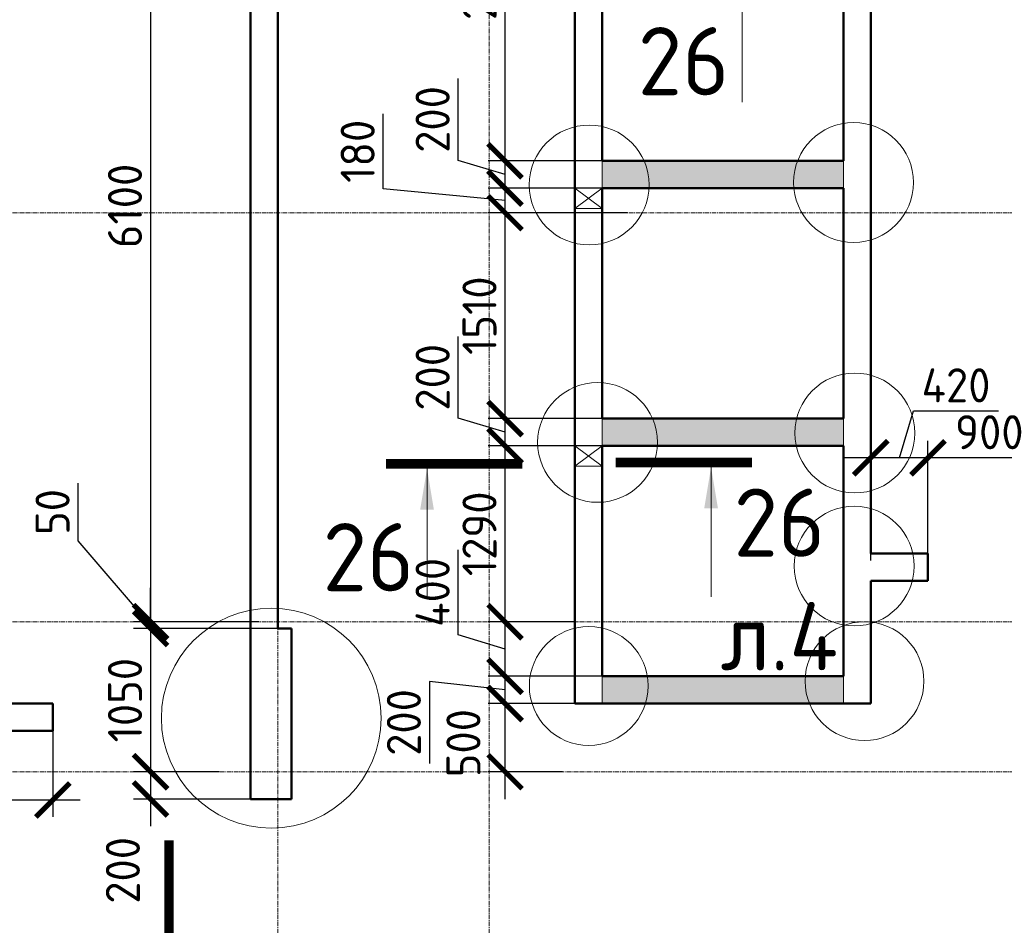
# Model space of a CAD drawing. Header units: millimetres. Extents: x 376598 to 1249954, y -318491 to -22134.
# Tile 47 of 256: x 469109 to 476332, y -128535 to -121893. Entities that reach past the tile are written whole.
import ezdxf

# ---------------------------------------------------------------- set-up
doc = ezdxf.new("R2010")
doc.units = ezdxf.units.MM
doc.linetypes.add('______5', pattern=[1100, 800, -100, 100, -100])
doc.linetypes.add('осевая', pattern=[50.8, 31.75, -6.35, 6.35, -6.35])
for name, color, linetype, lineweight in [('Конструкции 0.5', 5, 'Continuous', 50), ('Надписи', 200, 'Continuous', 18), ('Оси', 40, '______5', 18), ('РАЗМЕРЫ', 1, 'Continuous', 9), ('Узлы', 7, 'Continuous', 0)]:
    doc.layers.add(name, color=color, linetype=linetype, lineweight=lineweight)
doc.styles.add('GOST-2.304_Type-B', font='GOST_Common.ttf')
doc.dimstyles.new('СПДС', dxfattribs={"dimscale": 100, "dimtxt": 2.5, "dimasz": 2.5, "dimexe": 1.25, "dimexo": 0, "dimtad": 1, "dimdec": 0, "dimtxsty": 'GOST-2.304_Type-B', "dimblk": 'ARCHTICK', "dimcen": 2.5, "dimdle": 2, "dimadec": 0, "dimazin": 2, "dimtfac": 0.75, "dimtdec": 0, "dimtmove": 1, "dimatfit": 3, "dimfxl": 1, "dimtolj": 1, "dimarcsym": 1})

# ---------------------------------------------------------------- blocks, each defined once
blk = doc.blocks.new('оси 2.2-2.3')
at = {"layer": 'Оси', "color": 16, "linetype": 'осевая', "lineweight": 0, "transparency": 33554687}
for p, q in [((494304.9, -104267.9), (494304.9, -134893.5)), ((495854.9, -104267.9), (495854.9, -134893.5)), ((468076.3, -113595.4), (524372.9, -113595.4)), ((468076.3, -116595.4), (524372.9, -116595.4)), ((468076.3, -117695.4), (524372.9, -117695.4))]:
    blk.add_line(p, q, dxfattribs=at)
blk = doc.blocks.new('_ArchTick')
at = {"color": 0, "linetype": 'ByBlock', "const_width": 0.15}
blk.add_lwpolyline([(-0.5, -0.5), (0.5, 0.5)], dxfattribs=at)
blk = doc.blocks.new('*D185')
at = {"layer": 'DEFPOINTS', "color": 0, "lineweight": 0, "transparency": 16777216}
for p in [(469352, -127108.7), (468102, -127276.1), (469352, -127615.4)]:
    blk.add_point(p, dxfattribs=at)
at = {"layer": 'РАЗМЕРЫ', "color": 0, "lineweight": -2, "transparency": 16777216}
for p, q in [((469352, -127108.7), (469352, -127740.4)), ((468102, -127276.1), (468102, -127740.4)), ((467902, -127615.4), (469552, -127615.4))]:
    blk.add_line(p, q, dxfattribs=at)
at = {"layer": 'РАЗМЕРЫ', "color": 0, "lineweight": -2, "transparency": 16777216, "xscale": 250, "yscale": 250, "zscale": 250, "rotation": 180}
blk.add_blockref('_ArchTick', (468102, -127615.4), dxfattribs=at)
at = {"layer": 'РАЗМЕРЫ', "color": 0, "lineweight": -2, "transparency": 16777216, "xscale": 250, "yscale": 250, "zscale": 250}
blk.add_blockref('_ArchTick', (469352, -127615.4), dxfattribs=at)
at = {"layer": 'РАЗМЕРЫ', "color": 0, "lineweight": 0, "transparency": 16777216, "insert": (468727, -127427.9), "char_height": 250, "attachment_point": 5, "style": 'GOST-2.304_Type-B'}
blk.add_mtext('\\A1;1250', dxfattribs=at)
blk = doc.blocks.new('*D281')
at = {"layer": 'DEFPOINTS', "color": 0, "lineweight": 0, "transparency": 16777216}
for p in [(469948.4, -120208.7, -200), (470069, -126308.7), (470863.5, -126308.7, -560)]:
    blk.add_point(p, dxfattribs=at)
at = {"layer": 'РАЗМЕРЫ', "color": 0, "lineweight": -2, "transparency": 16777216}
for p, q in [((470069, -120008.7), (470069, -126508.7)), ((469948.4, -120208.7), (470194, -120208.7)), ((470863.5, -126308.7), (469944, -126308.7))]:
    blk.add_line(p, q, dxfattribs=at)
at = {"layer": 'РАЗМЕРЫ', "color": 0, "lineweight": -2, "transparency": 16777216, "xscale": 250, "yscale": 250, "zscale": 250}
for p, rotation in [((470069, -120208.7), 90), ((470069, -126308.7), 270)]:
    blk.add_blockref('_ArchTick', p, dxfattribs=dict(at, rotation=rotation))
at = {"layer": 'РАЗМЕРЫ', "color": 0, "lineweight": 0, "transparency": 16777216, "insert": (469881.5, -123258.7), "char_height": 250, "attachment_point": 5, "rotation": 90, "style": 'GOST-2.304_Type-B'}
blk.add_mtext('\\A1;6100', dxfattribs=at)
blk = doc.blocks.new('*D282')
at = {"layer": 'DEFPOINTS', "color": 0, "lineweight": 0, "transparency": 16777216}
for p in [(471002, -126358.7, -200), (470069, -127408.7), (470575, -127408.7, -560)]:
    blk.add_point(p, dxfattribs=at)
at = {"layer": 'РАЗМЕРЫ', "color": 0, "lineweight": -2, "transparency": 16777216}
for p, q in [((470069, -126158.7), (470069, -127608.7)), ((471002, -126358.7), (469944, -126358.7)), ((470575, -127408.7), (469944, -127408.7))]:
    blk.add_line(p, q, dxfattribs=at)
at = {"layer": 'РАЗМЕРЫ', "color": 0, "lineweight": -2, "transparency": 16777216, "xscale": 250, "yscale": 250, "zscale": 250}
for p, rotation in [((470069, -126358.7), 90), ((470069, -127408.7), 270)]:
    blk.add_blockref('_ArchTick', p, dxfattribs=dict(at, rotation=rotation))
at = {"layer": 'РАЗМЕРЫ', "color": 0, "lineweight": 0, "transparency": 16777216, "insert": (469881.5, -126883.7), "char_height": 250, "attachment_point": 5, "rotation": 90, "style": 'GOST-2.304_Type-B'}
blk.add_mtext('\\A1;1050', dxfattribs=at)
blk = doc.blocks.new('*D283')
at = {"layer": 'DEFPOINTS', "color": 0, "lineweight": 0, "transparency": 16777216}
for p in [(470575, -127408.7, -560), (470069, -127608.7), (470802, -127608.7, -200)]:
    blk.add_point(p, dxfattribs=at)
at = {"layer": 'РАЗМЕРЫ', "color": 0, "lineweight": -2, "transparency": 16777216}
for p, q in [((470069, -127208.7), (470069, -127808.7)), ((470575, -127408.7), (469944, -127408.7)), ((470802, -127608.7), (469944, -127608.7))]:
    blk.add_line(p, q, dxfattribs=at)
at = {"layer": 'РАЗМЕРЫ', "color": 0, "lineweight": -2, "transparency": 16777216, "xscale": 250, "yscale": 250, "zscale": 250}
for p, rotation in [((470069, -127408.7), 90), ((470069, -127608.7), 270)]:
    blk.add_blockref('_ArchTick', p, dxfattribs=dict(at, rotation=rotation))
at = {"layer": 'РАЗМЕРЫ', "color": 0, "lineweight": 0, "transparency": 16777216, "insert": (469866, -128131.9), "char_height": 250, "attachment_point": 5, "rotation": 90, "style": 'GOST-2.304_Type-B'}
blk.add_mtext('\\A1;200', dxfattribs=at)
blk = doc.blocks.new('*D285')
at = {"layer": 'DEFPOINTS', "color": 0, "lineweight": 0, "transparency": 16777216}
for p in [(472669.5, -126908.7), (473363.8, -126908.7, -200), (473092, -127408.7, -560)]:
    blk.add_point(p, dxfattribs=at)
at = {"layer": 'РАЗМЕРЫ', "color": 0, "lineweight": -2, "transparency": 16777216}
for p, q in [((472669.5, -127608.7), (472669.5, -126708.7)), ((473363.8, -126908.7), (472544.5, -126908.7)), ((473092, -127408.7), (472544.5, -127408.7))]:
    blk.add_line(p, q, dxfattribs=at)
at = {"layer": 'РАЗМЕРЫ', "color": 0, "lineweight": -2, "transparency": 16777216, "xscale": 250, "yscale": 250, "zscale": 250}
for p, rotation in [((472669.5, -126908.7), 90), ((472669.5, -127408.7), 270)]:
    blk.add_blockref('_ArchTick', p, dxfattribs=dict(at, rotation=rotation))
at = {"layer": 'РАЗМЕРЫ', "color": 0, "lineweight": 0, "transparency": 16777216, "insert": (472364.3, -127198.9), "char_height": 250, "attachment_point": 5, "rotation": 90, "style": 'GOST-2.304_Type-B'}
blk.add_mtext('\\A1;500', dxfattribs=at)
blk = doc.blocks.new('*D286')
at = {"layer": 'DEFPOINTS', "color": 0, "lineweight": 0, "transparency": 16777216}
for p in [(472669.5, -126708.7), (473391.7, -126708.7, -200), (473363.8, -126908.7, -200)]:
    blk.add_point(p, dxfattribs=at)
at = {"layer": 'РАЗМЕРЫ', "color": 0, "lineweight": -2, "transparency": 16777216}
for p, q in [((472669.5, -127108.7), (472669.5, -126508.7)), ((472669.5, -126808.7), (472114.8, -126747.3)), ((472114.8, -126747.3), (472114.8, -127347.3)), ((473391.7, -126708.7), (472544.5, -126708.7)), ((473363.8, -126908.7), (472544.5, -126908.7))]:
    blk.add_line(p, q, dxfattribs=at)
at = {"layer": 'РАЗМЕРЫ', "color": 0, "lineweight": -2, "transparency": 16777216, "xscale": 250, "yscale": 250, "zscale": 250}
for p, rotation in [((472669.5, -126708.7), 90), ((472669.5, -126908.7), 270)]:
    blk.add_blockref('_ArchTick', p, dxfattribs=dict(at, rotation=rotation))
at = {"layer": 'РАЗМЕРЫ', "color": 0, "lineweight": 0, "transparency": 16777216, "insert": (471927.3, -127047.3), "char_height": 250, "attachment_point": 5, "rotation": 90, "style": 'GOST-2.304_Type-B'}
blk.add_mtext('\\A1;200', dxfattribs=at)
blk = doc.blocks.new('*D287')
at = {"layer": 'DEFPOINTS', "color": 0, "lineweight": 0, "transparency": 16777216}
for p in [(472669.5, -126308.7), (473182, -126308.7, -560), (473391.7, -126708.7, -200)]:
    blk.add_point(p, dxfattribs=at)
at = {"layer": 'РАЗМЕРЫ', "color": 0, "lineweight": -2, "transparency": 16777216}
for p, q in [((472325.8, -126405.6), (472325.8, -125780.6)), ((472669.5, -126908.7), (472669.5, -126108.7)), ((473182, -126308.7), (472544.5, -126308.7)), ((472669.5, -126508.7), (472325.8, -126405.6)), ((473391.7, -126708.7), (472544.5, -126708.7))]:
    blk.add_line(p, q, dxfattribs=at)
at = {"layer": 'РАЗМЕРЫ', "color": 0, "lineweight": -2, "transparency": 16777216, "xscale": 250, "yscale": 250, "zscale": 250}
for p, rotation in [((472669.5, -126308.7), 90), ((472669.5, -126708.7), 270)]:
    blk.add_blockref('_ArchTick', p, dxfattribs=dict(at, rotation=rotation))
at = {"layer": 'РАЗМЕРЫ', "color": 0, "lineweight": 0, "transparency": 16777216, "insert": (472138.3, -126093.1), "char_height": 250, "attachment_point": 5, "rotation": 90, "style": 'GOST-2.304_Type-B'}
blk.add_mtext('\\A1;400', dxfattribs=at)
blk = doc.blocks.new('*D288')
at = {"layer": 'DEFPOINTS', "color": 0, "lineweight": 0, "transparency": 16777216}
for p in [(472669.5, -125018.7), (473471.8, -125018.7, -200), (473181.8, -126308.7, -200)]:
    blk.add_point(p, dxfattribs=at)
at = {"layer": 'РАЗМЕРЫ', "color": 0, "lineweight": -2, "transparency": 16777216}
for p, q in [((472669.5, -126508.7), (472669.5, -124818.7)), ((473471.8, -125018.7), (472544.5, -125018.7)), ((473181.8, -126308.7), (472544.5, -126308.7))]:
    blk.add_line(p, q, dxfattribs=at)
at = {"layer": 'РАЗМЕРЫ', "color": 0, "lineweight": -2, "transparency": 16777216, "xscale": 250, "yscale": 250, "zscale": 250}
for p, rotation in [((472669.5, -125018.7), 90), ((472669.5, -126308.7), 270)]:
    blk.add_blockref('_ArchTick', p, dxfattribs=dict(at, rotation=rotation))
at = {"layer": 'РАЗМЕРЫ', "color": 0, "lineweight": 0, "transparency": 16777216, "insert": (472482, -125663.7), "char_height": 250, "attachment_point": 5, "rotation": 90, "style": 'GOST-2.304_Type-B'}
blk.add_mtext('\\A1;1290', dxfattribs=at)
blk = doc.blocks.new('*D289')
at = {"layer": 'DEFPOINTS', "color": 0, "lineweight": 0, "transparency": 16777216}
for p in [(472669.5, -124818.7), (473381.8, -124818.7, -200), (473479.5, -125018.7, -200)]:
    blk.add_point(p, dxfattribs=at)
at = {"layer": 'РАЗМЕРЫ', "color": 0, "lineweight": -2, "transparency": 16777216}
for p, q in [((472325.8, -124815.6), (472325.8, -124215.6)), ((472669.5, -125218.7), (472669.5, -124618.7)), ((472669.5, -124918.7), (472325.8, -124815.6)), ((473381.8, -124818.7), (472544.5, -124818.7)), ((473479.5, -125018.7), (472544.5, -125018.7))]:
    blk.add_line(p, q, dxfattribs=at)
at = {"layer": 'РАЗМЕРЫ', "color": 0, "lineweight": -2, "transparency": 16777216, "xscale": 250, "yscale": 250, "zscale": 250}
for p, rotation in [((472669.5, -124818.7), 90), ((472669.5, -125018.7), 270)]:
    blk.add_blockref('_ArchTick', p, dxfattribs=dict(at, rotation=rotation))
at = {"layer": 'РАЗМЕРЫ', "color": 0, "lineweight": 0, "transparency": 16777216, "insert": (472138.3, -124515.6), "char_height": 250, "attachment_point": 5, "rotation": 90, "style": 'GOST-2.304_Type-B'}
blk.add_mtext('\\A1;200', dxfattribs=at)
blk = doc.blocks.new('*D290')
at = {"layer": 'DEFPOINTS', "color": 0, "lineweight": 0, "transparency": 16777216}
for p in [(472669.5, -123308.7), (473567, -123308.7, -560), (473381.8, -124818.7, -200)]:
    blk.add_point(p, dxfattribs=at)
at = {"layer": 'РАЗМЕРЫ', "color": 0, "lineweight": -2, "transparency": 16777216}
for p, q in [((472669.5, -125018.7), (472669.5, -123108.7)), ((473567, -123308.7), (472544.5, -123308.7)), ((473381.8, -124818.7), (472544.5, -124818.7))]:
    blk.add_line(p, q, dxfattribs=at)
at = {"layer": 'РАЗМЕРЫ', "color": 0, "lineweight": -2, "transparency": 16777216, "xscale": 250, "yscale": 250, "zscale": 250}
for p, rotation in [((472669.5, -123308.7), 90), ((472669.5, -124818.7), 270)]:
    blk.add_blockref('_ArchTick', p, dxfattribs=dict(at, rotation=rotation))
at = {"layer": 'РАЗМЕРЫ', "color": 0, "lineweight": 0, "transparency": 16777216, "insert": (472482, -124063.7), "char_height": 250, "attachment_point": 5, "rotation": 90, "style": 'GOST-2.304_Type-B'}
blk.add_mtext('\\A1;1510', dxfattribs=at)
blk = doc.blocks.new('*D291')
at = {"layer": 'DEFPOINTS', "color": 0, "lineweight": 0, "transparency": 16777216}
for p in [(472669.5, -123128.7), (473381.8, -123128.7, -200), (473567, -123308.7, -560)]:
    blk.add_point(p, dxfattribs=at)
at = {"layer": 'РАЗМЕРЫ', "color": 0, "lineweight": -2, "transparency": 16777216}
for p, q in [((471776, -123132.9), (471776, -122582.9)), ((472669.5, -123508.7), (472669.5, -122928.7)), ((472669.5, -123218.7), (471776, -123132.9)), ((473381.8, -123128.7), (472544.5, -123128.7)), ((473567, -123308.7), (472544.5, -123308.7))]:
    blk.add_line(p, q, dxfattribs=at)
at = {"layer": 'РАЗМЕРЫ', "color": 0, "lineweight": -2, "transparency": 16777216, "xscale": 250, "yscale": 250, "zscale": 250}
for p, rotation in [((472669.5, -123128.7), 90), ((472669.5, -123308.7), 270)]:
    blk.add_blockref('_ArchTick', p, dxfattribs=dict(at, rotation=rotation))
at = {"layer": 'РАЗМЕРЫ', "color": 0, "lineweight": 0, "transparency": 16777216, "insert": (471588.5, -122857.9), "char_height": 250, "attachment_point": 5, "rotation": 90, "style": 'GOST-2.304_Type-B'}
blk.add_mtext('\\A1;180', dxfattribs=at)
blk = doc.blocks.new('*D292')
at = {"layer": 'DEFPOINTS', "color": 0, "lineweight": 0, "transparency": 16777216}
for p in [(472669.5, -122927.5), (473485.5, -122927.5, -171.7), (473476.5, -123127.5, -349.3)]:
    blk.add_point(p, dxfattribs=at)
at = {"layer": 'РАЗМЕРЫ', "color": 0, "lineweight": -2, "transparency": 16777216}
for p, q in [((472325.8, -122924.4), (472325.8, -122324.4)), ((472669.5, -123327.5), (472669.5, -122727.5)), ((472669.5, -123027.5), (472325.8, -122924.4)), ((473485.5, -122927.5), (472544.5, -122927.5)), ((473476.5, -123127.5), (472544.5, -123127.5))]:
    blk.add_line(p, q, dxfattribs=at)
at = {"layer": 'РАЗМЕРЫ', "color": 0, "lineweight": -2, "transparency": 16777216, "xscale": 250, "yscale": 250, "zscale": 250}
for p, rotation in [((472669.5, -122927.5), 90), ((472669.5, -123127.5), 270)]:
    blk.add_blockref('_ArchTick', p, dxfattribs=dict(at, rotation=rotation))
at = {"layer": 'РАЗМЕРЫ', "color": 0, "lineweight": 0, "transparency": 16777216, "insert": (472138.3, -122624.4), "char_height": 250, "attachment_point": 5, "rotation": 90, "style": 'GOST-2.304_Type-B'}
blk.add_mtext('\\A1;200', dxfattribs=at)
blk = doc.blocks.new('*D293')
at = {"layer": 'DEFPOINTS', "color": 0, "lineweight": 0, "transparency": 16777216}
for p in [(472669.5, -120207.7), (472783.3, -120207.7, -360), (473485.5, -122927.5, -171.7)]:
    blk.add_point(p, dxfattribs=at)
at = {"layer": 'РАЗМЕРЫ', "color": 0, "lineweight": -2, "transparency": 16777216}
for p, q in [((472669.5, -123127.5), (472669.5, -120007.7)), ((472783.3, -120207.7), (472544.5, -120207.7)), ((473485.5, -122927.5), (472544.5, -122927.5))]:
    blk.add_line(p, q, dxfattribs=at)
at = {"layer": 'РАЗМЕРЫ', "color": 0, "lineweight": -2, "transparency": 16777216, "xscale": 250, "yscale": 250, "zscale": 250}
for p, rotation in [((472669.5, -120207.7), 90), ((472669.5, -122927.5), 270)]:
    blk.add_blockref('_ArchTick', p, dxfattribs=dict(at, rotation=rotation))
at = {"layer": 'РАЗМЕРЫ', "color": 0, "lineweight": 0, "transparency": 16777216, "insert": (472482, -121567.6), "char_height": 250, "attachment_point": 5, "rotation": 90, "style": 'GOST-2.304_Type-B'}
blk.add_mtext('\\A1;2720', dxfattribs=at)
blk = doc.blocks.new('*D300')
at = {"layer": 'DEFPOINTS', "color": 0, "lineweight": 0, "transparency": 16777216}
for p in [(475772, -125105.9), (476672, -125419.8), (475772, -125858.7, -360)]:
    blk.add_point(p, dxfattribs=at)
at = {"layer": 'РАЗМЕРЫ', "color": 0, "lineweight": -2, "transparency": 16777216}
for p, q in [((475772, -125858.7), (475772, -124980.9)), ((476672, -125419.8), (476672, -124980.9)), ((476872, -125105.9), (475572, -125105.9))]:
    blk.add_line(p, q, dxfattribs=at)
at = {"layer": 'РАЗМЕРЫ', "color": 0, "lineweight": -2, "transparency": 16777216, "xscale": 250, "yscale": 250, "zscale": 250, "rotation": 180}
blk.add_blockref('_ArchTick', (475772, -125105.9), dxfattribs=at)
at = {"layer": 'РАЗМЕРЫ', "color": 0, "lineweight": -2, "transparency": 16777216, "xscale": 250, "yscale": 250, "zscale": 250}
blk.add_blockref('_ArchTick', (476672, -125105.9), dxfattribs=at)
at = {"layer": 'РАЗМЕРЫ', "color": 0, "lineweight": 0, "transparency": 16777216, "insert": (476222, -124918.4), "char_height": 250, "attachment_point": 5, "style": 'GOST-2.304_Type-B'}
blk.add_mtext('\\A1;900', dxfattribs=at)
blk = doc.blocks.new('*D301')
at = {"layer": 'DEFPOINTS', "color": 0, "lineweight": 0, "transparency": 16777216}
for p in [(475352, -125105.9), (475352, -125858.7, -360), (475772, -125858.7)]:
    blk.add_point(p, dxfattribs=at)
at = {"layer": 'РАЗМЕРЫ', "color": 0, "lineweight": -2, "transparency": 16777216}
for p, q in [((475562, -125105.9), (475665.1, -124762.1)), ((475665.1, -124762.1), (476290.1, -124762.1)), ((475352, -125858.7), (475352, -124980.9)), ((475772, -125858.7), (475772, -124980.9)), ((475972, -125105.9), (475152, -125105.9))]:
    blk.add_line(p, q, dxfattribs=at)
at = {"layer": 'РАЗМЕРЫ', "color": 0, "lineweight": -2, "transparency": 16777216, "xscale": 250, "yscale": 250, "zscale": 250, "rotation": 180}
blk.add_blockref('_ArchTick', (475352, -125105.9), dxfattribs=at)
at = {"layer": 'РАЗМЕРЫ', "color": 0, "lineweight": -2, "transparency": 16777216, "xscale": 250, "yscale": 250, "zscale": 250}
blk.add_blockref('_ArchTick', (475772, -125105.9), dxfattribs=at)
at = {"layer": 'РАЗМЕРЫ', "color": 0, "lineweight": 0, "transparency": 16777216, "insert": (475977.6, -124574.6), "char_height": 250, "attachment_point": 5, "style": 'GOST-2.304_Type-B'}
blk.add_mtext('\\A1;420', dxfattribs=at)
blk = doc.blocks.new('*D278')
at = {"layer": 'DEFPOINTS', "color": 0, "lineweight": 0, "transparency": 16777216}
for p in [(470863.5, -126308.7, -200), (470069, -126358.7), (470343.8, -126358.7, 360)]:
    blk.add_point(p, dxfattribs=at)
at = {"layer": 'РАЗМЕРЫ', "color": 0, "lineweight": -2, "transparency": 16777216}
for p, q in [((469537.8, -125716.1), (469537.8, -125291.1)), ((470069, -126333.7), (469537.8, -125716.1)), ((470069, -126308.7), (470069, -126058.7)), ((470863.5, -126308.7), (469944, -126308.7)), ((470069, -126308.7), (470069, -126358.7)), ((470069, -126308.7), (470069, -126358.7)), ((470343.8, -126358.7), (469944, -126358.7)), ((470069, -126358.7), (470069, -126608.7))]:
    blk.add_line(p, q, dxfattribs=at)
at = {"layer": 'РАЗМЕРЫ', "color": 0, "lineweight": -2, "transparency": 16777216, "xscale": 250, "yscale": 250, "zscale": 250}
for p, rotation in [((470069, -126308.7), 270), ((470069, -126358.7), 90)]:
    blk.add_blockref('_ArchTick', p, dxfattribs=dict(at, rotation=rotation))
at = {"layer": 'РАЗМЕРЫ', "color": 0, "lineweight": 0, "transparency": 16777216, "insert": (469350.3, -125503.6), "char_height": 250, "attachment_point": 5, "rotation": 90, "style": 'GOST-2.304_Type-B'}
blk.add_mtext('\\A1;50', dxfattribs=at)

msp = doc.modelspace()

# ---------------------------------------------------------------- hatches: boundary and pattern name
at = {"layer": 'РАЗМЕРЫ', "transparency": 33554648}
h = msp.add_hatch(dxfattribs=at)
h.set_pattern_fill('ANGLE', color=1)
h.set_pattern_definition([(0, (3723.99, 44284.891), (0, 6.985), [5.08, -1.905]), (90, (3723.99, 44284.891), (-6.985, 4e-16), [5.08, -1.905])])
h.paths.add_polyline_path([(473381.7, -120158.7), (475143, -120158.7), (475143, -119958.7), (473381.7, -119958.7)])
h.paths.add_polyline_path([(475152, -122928.7), (473381.8, -122928.7), (473381.8, -123128.7), (475152, -123128.7)])
h.paths.add_polyline_path([(475152, -125018.7), (473381.7, -125018.7), (473381.7, -124818.7), (475152, -124818.7)])
h.paths.add_polyline_path([(475152, -126908.7), (473381.7, -126908.7), (473381.7, -126708.7), (475152, -126708.7)])

# ---------------------------------------------------------------- linework, layer by layer
at = {"layer": 'Конструкции 0.5', "color": 3}
for p, q in [((471002, -126358.7, 3100), (471002, -120158.7, 3100)), ((473181.7, -120158.7, 3100), (473181.7, -126708.7, 3100)), ((473381.7, -122928.7, 3100), (473381.7, -120158.7, 3100)), ((475152, -120158.7, 3100), (475152, -122928.7, 3100)), ((475352, -125808.7, 3100), (475352, -120158.7, 3100)), ((470802, -121328.7, 3100), (470802, -123158.7, 3100)), ((475152, -122928.7, 3100), (473381.7, -122928.7, 3100)), ((473381.7, -123128.7, 3100), (475152, -123128.7, 3100)), ((473381.7, -124818.7, 3100), (473381.7, -123128.7, 3100)), ((475152, -123128.7, 3100), (475152, -124818.7, 3100)), ((470802, -123158.7, 3100), (470802, -123278.7, 3100)), ((470802, -123278.7, 3100), (470802, -124808.7, 3100)), ((470802, -124808.7, 3100), (470802, -124928.7, 3100)), ((475152, -124818.7, 3100), (473381.7, -124818.7, 3100)), ((470802, -124928.7, 3100), (470802, -126308.7, 3100)), ((473381.7, -125018.7, 3100), (475152, -125018.7, 3100)), ((473381.7, -126708.7, 3100), (473381.7, -125018.7, 3100)), ((475152, -125018.7, 3100), (475152, -126708.7, 3100)), ((475772, -125808.7, 3100), (475352, -125808.7, 3100)), ((475772, -125808.7, 3100), (475772, -126008.7, 3100)), ((475352, -126708.7, 3100), (475352, -126008.7, 3100)), ((475352, -126008.7, 3100), (475772, -126008.7, 3100)), ((470802, -126308.7, 3100), (470802, -126358.7, 3100)), ((470802, -126358.7, 3100), (470802, -126428.7, 3100)), ((471085.1, -126358.7, 3100), (471002, -126358.7, 3100)), ((471101.8, -126358.7, 3100), (471085.1, -126358.7, 3100)), ((471101.8, -127608.7, 3100), (471101.8, -126358.7, 3100)), ((470802, -126428.7, 3100), (470802, -127608.7, 3100)), ((473181.7, -126708.7, 3100), (473181.7, -126908.7, 3100)), ((475152, -126708.7, 3100), (473381.7, -126708.7, 3100)), ((475352, -126908.7, 3100), (475352, -126708.7, 3100)), ((473181.7, -126908.7, 3100), (475352, -126908.7, 3100)), ((470802, -127608.7, 3100), (471101.8, -127608.7, 3100))]:
    msp.add_line(p, q, dxfattribs=at)
at = {"layer": 'Конструкции 0.5'}
for p, q in [((469352, -126908.7, 3100), (468102, -126908.7, 3100)), ((469352, -127108.7, 3100), (469352, -126908.7, 3100)), ((468102, -127108.7, 3100), (469352, -127108.7, 3100))]:
    msp.add_line(p, q, dxfattribs=at)
at = {"layer": 'Надписи', "color": 0}
for centre, radius in [((473286.5, -123105.1, 3300), 439.5), ((475226.1, -123086.7, 3300), 439.5), ((475235.3, -124924.3, 3300), 439.5), ((473348.3, -124993.2, 3300), 439.5), ((475230.7, -125900, 2940), 439.5), ((470955, -127015.9, 3300), 806.2), ((475306.2, -126744.5, 3100), 435.8), ((473283.6, -126779.4, 3100), 435.8)]:
    msp.add_circle(centre, radius, dxfattribs=at)
at = {"layer": 'РАЗМЕРЫ', "color": 4, "elevation": 3100}
for points in [[(475152, -122928.7), (473381.8, -122928.7), (473381.8, -123128.7), (475152, -123128.7)], [(475152, -125018.7), (473381.7, -125018.7), (473381.7, -124818.7), (475152, -124818.7)], [(475152, -126908.7), (473381.7, -126908.7), (473381.7, -126708.7), (475152, -126708.7)]]:
    msp.add_lwpolyline(points, close=True, dxfattribs=at)
at = {"layer": 'РАЗМЕРЫ', "color": 4, "lineweight": 0}
for points, elevation in [([(473181.7, -123128.7), (473181.7, -123278.7), (473381.7, -123278.7), (473381.7, -123127.5), (473181.7, -123127.5)], 3460), ([(473181.7, -123128.7), (473381.7, -123278.7), (473181.7, -123278.7), (473381.8, -123128.7)], 3460), ([(473181.7, -125018.6), (473181.7, -125168.6), (473381.7, -125168.6), (473381.7, -125017.4), (473181.7, -125017.4)], 3100), ([(473181.7, -125018.6), (473381.7, -125168.6), (473181.7, -125168.6), (473381.8, -125018.6)], 3100)]:
    msp.add_lwpolyline(points, dxfattribs=dict(at, elevation=elevation))
at = {"layer": 'Узлы', "color": 1, "linetype": 'Continuous', "lineweight": 0}
for p, q in [((474408.7, -121547, 6200), (474408.7, -122497, 6200)), ((472097.2, -125185, 6200), (472097.2, -126135, 6200)), ((474181, -125175.4, 6200), (474181, -126125.4, 6200))]:
    msp.add_line(p, q, dxfattribs=at)
at = {"layer": 'Узлы', "color": 1, "linetype": 'Continuous', "lineweight": 0, "const_width": 70}
for points, elevation in [([(471797.2, -125150), (472797.2, -125150)], 6200), ([(474481, -125140.4), (473481, -125140.4)], 6200), ([(470204.8, -128911), (470204.8, -127911)], 3260)]:
    msp.add_lwpolyline(points, dxfattribs=dict(at, elevation=elevation))
at = {"layer": 'Узлы', "color": 1, "linetype": 'Continuous', "lineweight": 0}
for points in [[(472097.2, -125185, 6200), (472046.9, -125485.4, 6200), (472147.5, -125485.4, 6200)], [(474181, -125175.4, 6200), (474130.8, -125475.9, 6200), (474231.3, -125475.9, 6200)]]:
    msp.add_solid(points, dxfattribs=at)

# ---------------------------------------------------------------- block references
at = {"layer": 'РАЗМЕРЫ', "color": 1}
msp.add_blockref('оси 2.2-2.3', (-23302.9, -9713.4, 3100), dxfattribs=at)

# ---------------------------------------------------------------- texts
at = {"layer": 'Узлы', "color": 1, "linetype": 'Continuous', "lineweight": 0, "char_height": 500, "attachment_point": 5, "style": 'GOST-2.304_Type-B'}
for s, insert in [('26', (473978.7, -122197, 6200)), ('26 л.4', (474682, -125998.3, 6200)), ('26', (471667.2, -125835, 6200))]:
    msp.add_mtext_dynamic_manual_height_columns(s, width=723.88, gutter_width=25, heights=[0], dxfattribs=dict(at, insert=insert))

# ---------------------------------------------------------------- dimensions: what is measured, and where the dimension line sits
at = {"layer": 'РАЗМЕРЫ', "lineweight": 0}
for base, p1, p2, picture, middle in [((470069, -126308.7, 3460), (469948.4, -120208.7, 3260), (470863.5, -126308.7, 2900), '*D281', (469881.5, -123258.7, 3460)), ((472669.5, -120207.7, 3460), (473485.5, -122927.5, 3288.3), (472783.3, -120207.7, 3100), '*D293', (472482, -121567.6, 3460)), ((472669.5, -122927.5, 3460), (473476.5, -123127.5, 3110.7), (473485.5, -122927.5, 3288.3), '*D292', (472138.3, -122861.9, 3460)), ((472669.5, -123308.7, 3460), (473381.8, -124818.7, 3260), (473567, -123308.7, 2900), '*D290', (472482, -124063.7, 3460)), ((472669.5, -124818.7, 3460), (473479.5, -125018.7, 3260), (473381.8, -124818.7, 3260), '*D289', (472138.3, -124753.1, 3460)), ((472669.5, -125018.7, 3460), (473181.8, -126308.7, 3260), (473471.8, -125018.7, 3260), '*D288', (472482, -125663.7, 3460)), ((472669.5, -126308.7, 3460), (473391.7, -126708.7, 3260), (473182, -126308.7, 2900), '*D287', (472138.3, -126343.1, 3460)), ((470069, -127408.7, 3460), (471002, -126358.7, 3260), (470575, -127408.7, 2900), '*D282', (469881.5, -126883.7, 3460))]:
    dim = msp.add_linear_dim(base=base, p1=p1, p2=p2, angle=90, dimstyle='СПДС', dxfattribs=at)
    dim.commit()
    dim.dimension.update_dxf_attribs({"geometry": picture, "text_midpoint": middle})
for base, p1, p2, picture, middle in [((472669.5, -123128.7, 3460), (473567, -123308.7, 2900), (473381.8, -123128.7, 3260), '*D291', (471776, -123070.4, 3460)), ((470069, -126358.7, 3100), (470863.5, -126308.7, 2900), (470343.8, -126358.7, 3460), '*D278', (469537.8, -125653.6, 3100)), ((472669.5, -126708.7, 3460), (473363.8, -126908.7, 3260), (473391.7, -126708.7, 3260), '*D286', (472114.8, -126809.8, 3460)), ((472669.5, -126908.7, 3460), (473092, -127408.7, 2900), (473363.8, -126908.7, 3260), '*D285', (472551.8, -127198.9, 3460)), ((470069, -127608.7, 3460), (470575, -127408.7, 2900), (470802, -127608.7, 3260), '*D283', (470053.5, -128131.9, 3460))]:
    dim = msp.add_linear_dim(base=base, p1=p1, p2=p2, angle=90, dimstyle='СПДС', dxfattribs=at)
    dim.commit()
    dim.dimension.update_dxf_attribs({"geometry": picture, "text_midpoint": middle, "dimtype": 160})
for base, p1, p2, picture, middle in [((475352, -125105.9, 3460), (475772, -125858.7, 3460), (475352, -125858.7, 3100), '*D301', (475727.6, -124574.6, 3460)), ((475772, -125105.9, 3460), (476672, -125419.8, 3460), (475772, -125858.7, 3100), '*D300', (476222, -124918.4, 3460))]:
    dim = msp.add_linear_dim(base=base, p1=p1, p2=p2, dimstyle='СПДС', dxfattribs=at)
    dim.commit()
    dim.dimension.update_dxf_attribs({"geometry": picture, "text_midpoint": middle})
at = {"layer": 'РАЗМЕРЫ', "color": 1, "lineweight": 0}
dim = msp.add_linear_dim(base=(469352, -127615.4, 3100), p1=(468102, -127276.1, 3100), p2=(469352, -127108.7, 3100), dimstyle='СПДС', dxfattribs=at)
dim.commit()
dim.dimension.update_dxf_attribs({"geometry": '*D185', "text_midpoint": (468727, -127427.9, 3100)})

doc.saveas('drawing.dxf')
